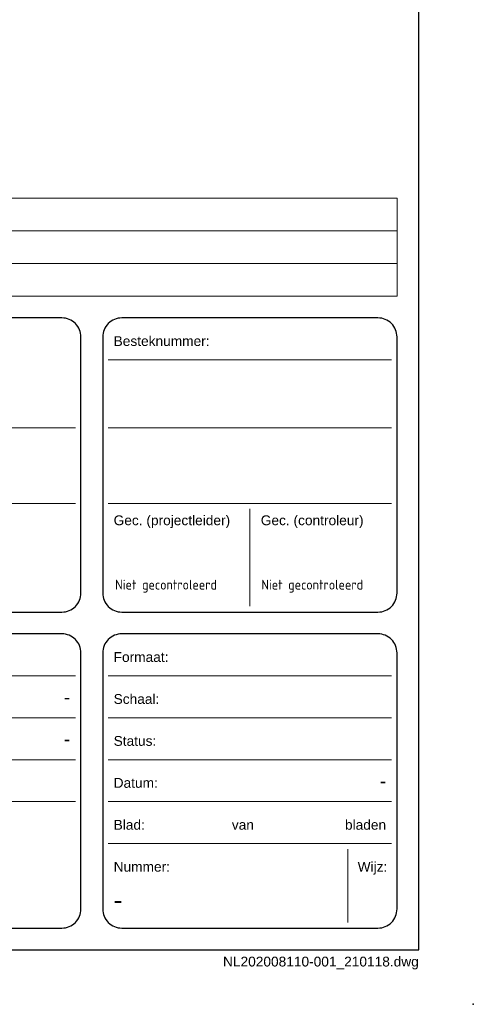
# Paper-space layout 'A0 - A1 - A2' of a CAD drawing. Header units: metres. Extents: x -1189 to 20, y -20 to 841.
# Tile 4 of 6: x -73 to 10, y -10 to 171. Entities that reach past the tile are written whole.
import ezdxf
from ezdxf.enums import TextEntityAlignment as Align

# ---------------------------------------------------------------- set-up
doc = ezdxf.new("R2010")
doc.units = ezdxf.units.M
doc.layers.add('A-KADER', color=7, linetype='Continuous')
doc.styles.add('RPS_18', font='isocp.shx', dxfattribs={"height": 1.8})
doc.styles.add('Tekenhoofd', font='arial.ttf')

# ---------------------------------------------------------------- blocks, each defined once
blk = doc.blocks.new('ALG_KADER_A0')
at = {"color": 4}
for p, q in [((-10, 10), (-10, 831)), ((-1179, 10), (-10, 10))]:
    blk.add_line(p, q, dxfattribs=at)
at = {"color": 1}
blk.add_point((0, 0), dxfattribs=at)
blk = doc.blocks.new('*U78')
blk.add_blockref('ALG_KADER_A0', (0, 0))
blk = doc.blocks.new('ALG_RPS-TITELBLOK_WIJZIGING')
at = {"color": 8, "lineweight": 9}
for p, q in [((-3.5, 16), (166.5, 16)), ((166.5, 16), (166.5, 4)), ((-3.5, 10), (166.5, 10)), ((-3.5, 4), (166.5, 4))]:
    blk.add_line(p, q, dxfattribs=at)
at = {"style": 'Tekenhoofd'}
for tag, p in [('NL_META_REVISIE_WB_A', (2, 13)), ('NL_META_UITGAVE_WB_A', (14, 13))]:
    blk.add_attdef(tag, text='', height=1.8, dxfattribs=at).set_placement(p, align=Align.MIDDLE_CENTER)
for tag, p in [('NL_META_OPSTELLER_WB_A', (23.68, 13)), ('NL_META_OMSCHRIJVING_WB_A', (53.68, 13))]:
    blk.add_attdef(tag, text='', height=1.8, dxfattribs=at).set_placement(p, align=Align.MIDDLE_LEFT)
blk = doc.blocks.new('ALG_RPS-TITELBLOK_WIJZIGING_EXTRA_REGEL')
at = {"color": 8, "lineweight": 9}
for p in [(0, 6), (170, 0)]:
    blk.add_line(p, (170, 6), dxfattribs=at)
at = {"style": 'Tekenhoofd'}
for tag, p in [('NL_META_REVISIE_WH', (5.5, 3)), ('NL_META_UITGAVE_WB_B', (17.5, 3))]:
    blk.add_attdef(tag, text='', height=1.8, dxfattribs=at).set_placement(p, align=Align.MIDDLE_CENTER)
for tag, p in [('NL_META_OPSTELLER_WH', (27.18, 3)), ('NL_META_OMSCHRIJVING_WH', (57.18, 3))]:
    blk.add_attdef(tag, text='', height=1.8, dxfattribs=at).set_placement(p, align=Align.MIDDLE_LEFT)
blk = doc.blocks.new('ALG_RPS-TITELBLOK_CUSTOM-KADER_BESTEK')
at = {"color": 8, "lineweight": 9}
for p, q in [((-2.5, 46.3), (49.5, 46.3)), ((-2.5, 33.85), (49.5, 33.85)), ((-2.5, 19.95), (49.5, 19.95)), ((23.5, 18.95), (23.5, 1.1))]:
    blk.add_line(p, q, dxfattribs=at)
at = {"linetype": 'Continuous', "style": 'Tekenhoofd'}
for s, p in [('Besteknummer:', (-1.5, 48.85)), ('Gec. (projectleider)', (-1.5, 15.95)), ('Gec. (controleur)', (25.5, 15.95))]:
    blk.add_text(s, height=1.8, dxfattribs=at).set_placement(p)
at = {"style": 'Tekenhoofd'}
blk.add_attdef('NL_META_BESTEKSNUMMER', text='', height=2.5, dxfattribs=at).set_placement((48.5, 48.85), align=Align.RIGHT)
blk = doc.blocks.new('*U117')
at = {"style": 'RPS_18'}
blk.add_text('Niet gecontroleerd', height=1.8, dxfattribs=at).set_placement((2.1, 4.13))
blk = doc.blocks.new('*U119')
at = {"style": 'RPS_18'}
blk.add_text('Niet gecontroleerd', height=1.8, dxfattribs=at).set_placement((2.28, 4.13))
blk = doc.blocks.new('*U118')
at = {"color": 8, "lineweight": 9}
for p, q in [((-173, 95.85), (-63, 95.85)), ((-173, 81.95), (-63, 81.95)), ((-115, 50.3), (-63, 50.3)), ((-57, 50.3), (-5, 50.3)), ((-115, 42.6), (-63, 42.6)), ((-57, 42.6), (-5, 42.6)), ((-115, 34.9), (-63, 34.9)), ((-57, 34.9), (-5, 34.9)), ((-115, 27.2), (-63, 27.2)), ((-57, 27.2), (-5, 27.2)), ((-57, 19.5), (-5, 19.5)), ((-13, 5), (-13, 18.5))]:
    blk.add_line(p, q, dxfattribs=at)
at = {"flags": 128}
for points in [[(-120, 62), (-65.5, 62, 0.414214), (-62, 65.5), (-62, 112.5, 0.414214), (-65.5, 116), (-120, 116), (-170.5, 116, 0.414214), (-174, 112.5), (-174, 65.5, 0.414214), (-170.5, 62)], [(-4, 65.5), (-4, 112.5, 0.414214), (-7.5, 116), (-54.5, 116, 0.414214), (-58, 112.5), (-58, 65.5, 0.414214), (-54.5, 62), (-7.5, 62, 0.414214)], [(-62, 7.5), (-62, 54.5, 0.414214), (-65.5, 58), (-112.5, 58, 0.414214), (-116, 54.5), (-116, 7.5, 0.414214), (-112.5, 4), (-65.5, 4, 0.414214)], [(-4, 7.5), (-4, 54.5, 0.414214), (-7.5, 58), (-54.5, 58, 0.414214), (-58, 54.5), (-58, 7.5, 0.414214), (-54.5, 4), (-7.5, 4, 0.414214)]]:
    blk.add_lwpolyline(points, format="xyb", close=True, dxfattribs=at)
at = {"linetype": 'Continuous', "style": 'Tekenhoofd'}
for s, p in [('Formaat:', (-56, 52.85)), ('Schaal:', (-56, 45.15)), ('Status:', (-56, 37.45)), ('Datum:', (-56, 29.75)), ('Blad:', (-56, 22.05)), ('van', (-34.31, 22.05)), ('Nummer:', (-56, 14.35))]:
    blk.add_text(s, height=1.8, dxfattribs=at).set_placement(p)
blk.add_text('bladen', height=1.8, dxfattribs=at).set_placement((-6, 22.05), align=Align.RIGHT)
blk.add_text('Wijz:', height=1.8, dxfattribs=at).set_placement((-8.5, 14.35), align=Align.CENTER)
at = {"color": 130, "style": 'Tekenhoofd'}
for tag, p in [('NL_META_PROJECTOMSCHRIJVING_01', (-172, 104.65)), ('NL_META_PROJECTOMSCHRIJVING_02', (-172, 98.4)), ('NL_META_OPDRACHTGEVER', (-172, 84.5))]:
    blk.add_attdef(tag, p, '', height=3.5, dxfattribs=at)
at = {"color": 7, "style": 'Tekenhoofd'}
for tag, p in [('NL_META_TEKENINGOMSCHRIJVING_01', (-172, 71.1)), ('NL_META_TEKENINGOMSCHRIJVING_02', (-172, 65.35))]:
    blk.add_attdef(tag, p, '', height=3, dxfattribs=at)
at = {"style": 'Tekenhoofd'}
for tag, p in [('NL_META_PROJECTNUMMER', (-64, 52.85)), ('NL_META_TEKENBLADFORMAAT', (-6, 52.85)), ('NL_META_PROJECTLEIDER', (-64, 45.15)), ('NL_META_SCHAAL', (-6, 45.15)), ('NL_META_OPSTELLER', (-64, 37.45)), ('NL_META_DOCUMENTSTATUS', (-6, 37.45)), ('NL_META_PROJECTFASE', (-64, 29.75)), ('NL_META_UITGAVE', (-6, 29.75)), ('NL_META_BLADNUMMER', (-36.71, 22.05)), ('NL_META_BLADNUMMERS', (-15.85, 22.05))]:
    blk.add_attdef(tag, text='', height=2.5, dxfattribs=at).set_placement(p, align=Align.RIGHT)
at = {"color": 130, "style": 'Tekenhoofd'}
blk.add_attdef('NL_META_ID_NUMMER', text='', height=3.5, dxfattribs=at).set_placement((-56, 9.18), align=Align.MIDDLE_LEFT)
blk.add_attdef('NL_META_REVISIE', text='', height=3.5, dxfattribs=at).set_placement((-8.5, 9.18), align=Align.MIDDLE_CENTER)

psp = doc.layouts.new('A0 - A1 - A2')

# ---------------------------------------------------------------- block references
for name, p in [('ALG_RPS-TITELBLOK_WIJZIGING_EXTRA_REGEL', (-174, 132)), ('ALG_RPS-TITELBLOK_WIJZIGING', (-170.5, 116)), ('ALG_RPS-TITELBLOK_CUSTOM-KADER_BESTEK', (-54.5, 62)), ('*U119', (-58, 62)), ('*U117', (-31, 62))]:
    psp.add_blockref(name, p)
ref = psp.add_blockref('*U118', (0, 0))
ref.add_attrib('NL_META_PROJECTLEIDER', '-', dxfattribs={"height": 2.5, "style": 'Tekenhoofd'}).set_placement((-64, 45.15), align=Align.RIGHT)
ref.add_attrib('NL_META_OPSTELLER', '-', dxfattribs={"height": 2.5, "style": 'Tekenhoofd'}).set_placement((-64, 37.45), align=Align.RIGHT)
ref.add_attrib('NL_META_UITGAVE', '-', dxfattribs={"height": 2.5, "style": 'Tekenhoofd'}).set_placement((-6, 29.75), align=Align.RIGHT)
ref.add_attrib('NL_META_ID_NUMMER', '-', dxfattribs={"color": 3, "height": 3.5, "style": 'Tekenhoofd'}).set_placement((-56, 9.18), align=Align.MIDDLE_LEFT)
at = {"layer": 'A-KADER'}
psp.add_blockref('*U78', (10, -10), dxfattribs=at)

# ---------------------------------------------------------------- texts
at = {"layer": 'A-KADER', "insert": (0, -3.6), "char_height": 1.8, "attachment_point": 9, "style": 'Tekenhoofd'}
psp.add_mtext('NL202008110-001_210118.dwg', dxfattribs=at)

doc.saveas('drawing.dxf')
